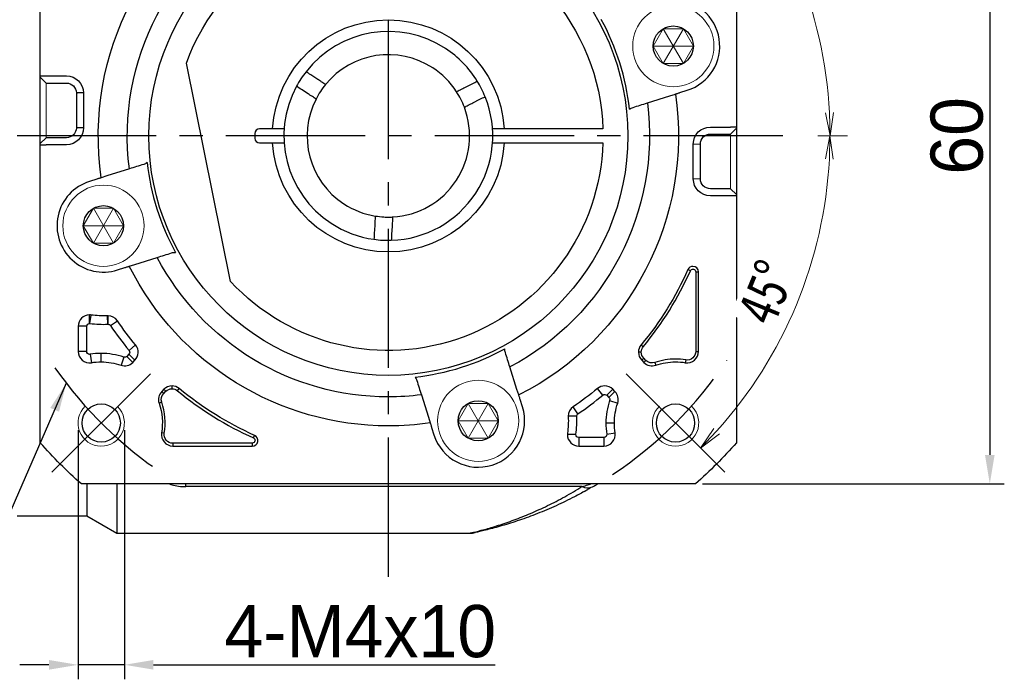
# Model space of a CAD drawing. Header units: millimetres. Extents: x 2421 to 2904, y 79 to 421.
# Tile 3 of 8: x 2470 to 2555, y 238 to 295. Entities that reach past the tile are written whole.
import ezdxf

# ---------------------------------------------------------------- set-up
doc = ezdxf.new("R2010")
doc.units = ezdxf.units.MM
doc.linetypes.add('点画线', pattern=[18, 12, -2, 2, -2])
doc.layers.add('6文字层', color=3, linetype='Continuous')
doc.layers.add('7中心线层', color=7, linetype='点画线')
for name, color, linetype, lineweight in [('尺寸线', 7, 'Continuous', 18), ('粗实线', 7, 'Continuous', 40), ('细实线', 211, 'Continuous', 18)]:
    doc.layers.add(name, color=color, linetype=linetype, lineweight=lineweight)
doc.styles.add('宋体', font='txt', dxfattribs={"width": 0.8})
doc.styles.add('工程字', font='txt')
doc.dimstyles.new('A水平标注', dxfattribs={"dimtxt": 3.5, "dimasz": 2, "dimexe": 1.5, "dimexo": 3, "dimgap": 1.1, "dimtad": 1, "dimtoh": 1, "dimdec": 1, "dimdsep": 46, "dimtxsty": '宋体', "dimblk": 'OPEN', "dimcen": 3, "dimclrd": 3, "dimclre": 3, "dimclrt": 6, "dimadec": 0, "dimazin": 0, "dimtm": 1e-09, "dimtfac": 1, "dimtdec": 1, "dimtix": 1, "dimtmove": 0, "dimatfit": 3, "dimldrblk": 'OPEN', "dimfxl": 1, "dimtfill": 1, "dimtfillclr": 256, "dimlwd": 13, "dimlwe": 13, "dimarcsym": 0})
doc.dimstyles.new('副本 ISO-25', dxfattribs={"dimtxt": 4.5, "dimasz": 2.5, "dimexe": 1.25, "dimexo": 0.625, "dimtad": 1, "dimtxsty": '工程字', "dimcen": 2.5, "dimdle": 5, "dimadec": 0, "dimazin": 0, "dimtfac": 1, "dimtmove": 0, "dimatfit": 3, "dimfxl": 1, "dimtolj": 1, "dimarcsym": 0})

# ---------------------------------------------------------------- blocks, each defined once
blk = doc.blocks.new('*D45')
at = {"layer": '6文字层', "color": 0, "lineweight": -2}
for p, q in [((2474.911, 259.932), (2474.911, 238.464)), ((2478.911, 259.932), (2478.911, 238.464)), ((2472.411, 239.714), (2469.911, 239.714)), ((2478.911, 239.714), (2474.911, 239.714)), ((2481.411, 239.714), (2510.851, 239.714))]:
    blk.add_line(p, q, dxfattribs=at)
at = {"layer": '6文字层', "color": 0}
for points in [[(2472.411, 239.297), (2472.411, 240.131), (2474.911, 239.714)], [(2481.411, 240.131), (2481.411, 239.297), (2478.911, 239.714)]]:
    blk.add_solid(points, dxfattribs=at)
at = {"layer": 'Defpoints', "color": 0}
for p in [(2474.911, 260.557), (2478.911, 260.557), (2474.911, 239.714)]:
    blk.add_point(p, dxfattribs=at)
at = {"layer": '6文字层', "color": 0, "insert": (2499.24, 242.589), "char_height": 4.5, "attachment_point": 5, "style": '工程字'}
blk.add_mtext('\\A1;4-M4x10', dxfattribs=at)
blk = doc.blocks.new('*D46')
at = {"layer": 'Defpoints', "color": 0}
for p in [(2528.117, 315.306), (2528.117, 255.306), (2553.496, 255.306)]:
    blk.add_point(p, dxfattribs=at)
at = {"layer": '尺寸线', "color": 0, "lineweight": -2}
for p, q in [((2528.742, 315.306), (2554.746, 315.306)), ((2553.496, 312.806), (2553.496, 257.806)), ((2528.742, 255.306), (2554.746, 255.306))]:
    blk.add_line(p, q, dxfattribs=at)
at = {"layer": '尺寸线', "color": 0}
for points in [[(2553.912, 312.806), (2553.079, 312.806), (2553.496, 315.306)], [(2553.079, 257.806), (2553.912, 257.806), (2553.496, 255.306)]]:
    blk.add_solid(points, dxfattribs=at)
at = {"layer": '尺寸线', "color": 0, "insert": (2550.671, 285.306), "char_height": 4.5, "attachment_point": 5, "rotation": 90, "style": '工程字'}
blk.add_mtext('\\A1;60', dxfattribs=at)
blk = doc.blocks.new('_Open')
at = {"color": 0, "linetype": 'ByBlock', "lineweight": -2}
for p, q in [((-1, 0.167), (0, 0)), ((-1, -0.167), (0, 0)), ((0, 0), (-1, 0))]:
    blk.add_line(p, q, dxfattribs=at)
blk = doc.blocks.new('*D47')
at = {"color": 3, "lineweight": 13}
blk.add_line((2538.66, 285.306), (2541.23, 285.306), dxfattribs=at)
blk.add_arc((2501.66, 285.306), 38.07, 3.01036, 41.98964, dxfattribs=at)
at = {"layer": 'Defpoints', "color": 0}
for p in [(2530.651, 314.297), (2522.166, 305.812), (2454.873, 285.306), (2535.66, 285.306)]:
    blk.add_point(p, dxfattribs=at)
at = {"color": 3, "lineweight": 13, "xscale": 2, "yscale": 2, "zscale": 2}
for p, rotation in [((2528.58, 312.225), 133.4948193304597), ((2539.73, 285.306), 271.5051806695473)]:
    blk.add_blockref('_Open', p, dxfattribs=dict(at, rotation=rotation))
at = {"color": 6, "insert": (2539.411, 300.943), "char_height": 3.5, "attachment_point": 5, "rotation": 292.5, "style": '宋体', "bg_fill": 3, "box_fill_scale": 1.1, "bg_fill_color": 257, "bg_fill_transparency": 0}
blk.add_mtext('45%%d', dxfattribs=at)
at = {"layer": 'Defpoints', "color": 0}
blk.add_point((2537.345, 298.568), dxfattribs=at)
blk = doc.blocks.new('*D48')
at = {"color": 3, "lineweight": 13}
blk.add_line((2538.66, 285.306), (2541.219, 285.306), dxfattribs=at)
blk.add_arc((2501.66, 285.306), 38.06, 318.0112, 356.9888, dxfattribs=at)
at = {"layer": 'Defpoints', "color": 0}
for p in [(2454.873, 285.306), (2535.66, 285.306), (2539.044, 278.168), (2522.166, 264.8), (2530.651, 256.314)]:
    blk.add_point(p, dxfattribs=at)
at = {"color": 3, "lineweight": 13, "xscale": 2, "yscale": 2, "zscale": 2}
for p, rotation in [((2539.719, 285.306), 88.49440062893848), ((2528.572, 258.394), 226.5055993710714)]:
    blk.add_blockref('_Open', p, dxfattribs=dict(at, rotation=rotation))
at = {"color": 6, "insert": (2534.243, 271.809), "char_height": 3.5, "attachment_point": 5, "rotation": 67.5, "style": '宋体', "bg_fill": 3, "box_fill_scale": 1.1, "bg_fill_color": 257, "bg_fill_transparency": 0}
blk.add_mtext('45%%d', dxfattribs=at)

msp = doc.modelspace()

# ---------------------------------------------------------------- linework, layer by layer
for p, q in [((2471.66, 290.3614), (2471.66, 290.4712)), ((2471.66, 290.4712), (2472.16, 290.4712)), ((2471.66, 290.3614), (2472.16, 289.8626)), ((2471.66, 289.3638), (2471.66, 290.3614)), ((2472.16, 290.4712), (2473.91, 290.4712)), ((2472.16, 289.8626), (2473.91, 289.8626)), ((2471.66, 285.646), (2471.66, 289.3638)), ((2474.7677, 289.0049), (2474.8774, 289.0049)), ((2474.7677, 289.0049), (2474.7677, 286.0049)), ((2475.3762, 289.0049), (2474.8774, 289.0049)), ((2475.3762, 289.0049), (2475.3762, 286.0049)), ((2474.7677, 286.0049), (2474.8774, 286.0049)), ((2475.3762, 286.0049), (2474.8774, 286.0049)), ((2529.41, 286.0727), (2531.16, 286.0727)), ((2531.66, 286.0727), (2531.16, 286.0727)), ((2531.66, 286.0727), (2531.66, 285.963)), ((2471.66, 284.6484), (2471.66, 285.646)), ((2471.66, 284.6484), (2472.16, 285.1472)), ((2473.91, 285.1472), (2472.16, 285.1472)), ((2529.41, 285.4642), (2531.16, 285.4642)), ((2531.66, 285.963), (2531.16, 285.4642)), ((2531.66, 285.963), (2531.66, 284.9654)), ((2471.66, 284.5387), (2471.66, 284.6484)), ((2471.66, 284.5387), (2472.16, 284.5387)), ((2473.91, 284.5387), (2472.16, 284.5387)), ((2527.9437, 281.6065), (2527.9437, 284.6065)), ((2528.5523, 281.6065), (2528.5523, 284.6065)), ((2531.66, 284.9654), (2531.66, 281.2476)), ((2531.66, 281.2476), (2531.66, 280.25)), ((2531.16, 280.7488), (2529.41, 280.7488)), ((2531.16, 280.1402), (2529.41, 280.1402)), ((2531.66, 280.25), (2531.16, 280.7488)), ((2531.66, 280.1402), (2531.16, 280.1402)), ((2531.66, 280.25), (2531.66, 280.1402)), ((2527.691, 273.6775), (2527.4713, 273.7756)), ((2528.1498, 273.5797), (2528.3904, 273.5797)), ((2528.1498, 273.5797), (2528.1498, 266.7262)), ((2528.3904, 266.7262), (2528.3904, 273.5797)), ((2475.91, 269.1442), (2475.91, 269.8746)), ((2475.9441, 269.1421), (2476.0435, 269.8654)), ((2477.486, 269.0715), (2477.453, 269.801)), ((2477.4973, 269.0718), (2477.4973, 269.802)), ((2477.7041, 268.9625), (2478.3073, 269.374)), ((2474.9295, 268.8941), (2474.9295, 266.7262)), ((2475.6596, 268.8941), (2474.9295, 268.8941)), ((2475.6596, 266.7262), (2475.6596, 268.8941)), ((2475.6596, 266.7262), (2474.9295, 266.7262)), ((2475.9501, 266.4792), (2476.067, 265.7584)), ((2476.9112, 265.8265), (2476.9112, 266.5566)), ((2479.3012, 266.482), (2479.1123, 266.2931)), ((2479.3012, 266.482), (2479.8175, 265.9657)), ((2479.317, 266.8186), (2479.8796, 267.284)), ((2523.456, 266.659), (2523.2153, 266.659)), ((2523.6258, 267.1306), (2523.4403, 267.284)), ((2528.1498, 266.7262), (2528.3904, 266.7262)), ((2478.8542, 266.2333), (2478.6178, 265.5425)), ((2479.1123, 266.2931), (2479.6286, 265.7768)), ((2479.6286, 265.7768), (2479.8175, 265.9657)), ((2523.6726, 266.1359), (2523.5025, 265.9657)), ((2523.5025, 265.9657), (2523.6913, 265.7768)), ((2523.8615, 265.947), (2523.6726, 266.1359)), ((2523.8615, 265.947), (2523.6913, 265.7768)), ((2524.6242, 265.7702), (2524.7021, 265.5425)), ((2527.2914, 265.996), (2527.2529, 265.7584)), ((2482.3199, 263.4632), (2482.1311, 263.2744)), ((2482.3013, 263.1042), (2482.1311, 263.2744)), ((2482.3013, 263.1042), (2482.4901, 263.293)), ((2482.4901, 263.293), (2482.3199, 263.4632)), ((2483.0132, 263.5097), (2483.0132, 263.7504)), ((2483.4849, 263.3399), (2483.6383, 263.5253)), ((2520.1471, 262.9628), (2519.6816, 263.5253)), ((2520.4837, 262.9469), (2521, 263.4632)), ((2520.6725, 262.7581), (2521.1888, 263.2744)), ((2521.1888, 263.2744), (2521, 263.4632)), ((2482.1245, 262.3415), (2481.8967, 262.2635)), ((2520.4837, 262.9469), (2520.6725, 262.7581)), ((2520.7324, 262.5), (2521.4232, 262.2635)), ((2518.0031, 261.3499), (2517.5916, 261.953)), ((2517.8939, 261.1431), (2517.1637, 261.1431)), ((2521.1392, 260.557), (2520.409, 260.557)), ((2482.3502, 259.6742), (2482.1127, 259.7128)), ((2520.4865, 259.5958), (2521.2072, 259.7128)), ((2490.0317, 259.2747), (2490.1299, 259.4944)), ((2517.8214, 259.5557), (2517.0911, 259.5557)), ((2520.2394, 259.3054), (2518.0716, 259.3054)), ((2518.0716, 259.3054), (2518.0716, 258.5752)), ((2520.2394, 259.3054), (2520.2394, 258.5752)), ((2489.9339, 258.8159), (2483.0805, 258.8159)), ((2483.0805, 258.8159), (2483.0805, 258.5752)), ((2483.0805, 258.5752), (2489.9339, 258.5752)), ((2489.9339, 258.8159), (2489.9339, 258.5752)), ((2518.0716, 258.5752), (2520.2394, 258.5752)), ((2484.1957, 255.0712), (2484.1957, 255.3057)), ((2518.3488, 255.0712), (2484.1957, 255.0712))]:
    msp.add_line(p, q)
for centre in [(2526.2182, 293.0489), (2477.1017, 277.5625), (2509.4031, 260.7475)]:
    msp.add_circle(centre, 1.7321)
at = {"extrusion": (0, 0, -1)}
for centre, radius, start, end in [((-2473.91, 289.0049), 1.4663, 90, 180), ((-2473.91, 289.0049), 0.8577, 90, 180), ((-2473.91, 286.0049), 1.4663, 180, 270), ((-2473.91, 286.0049), 0.8577, 180, 270), ((-2529.41, 284.6065), 1.4663, 0, 90), ((-2529.41, 284.6065), 0.8577, 0, 90), ((-2529.41, 281.6065), 1.4663, 270, 0), ((-2529.41, 281.6065), 0.8577, 270, 0), ((-2501.66, 285.3057), 28.2695, 204.070615, 219.60525), ((-2477.1017, 277.5625), 7.7695, 267.40882, 277.82827), ((-2501.66, 285.3057), 28.2695, 320.39475, 325.697413), ((-2524.1958, 266.659), 0.7398, 0, 39.60525), ((-2524.1958, 266.659), 0.7398, 315, 0), ((-2527.41, 266.7262), 0.7398, 180, 279.218623), ((-2476.9112, 260.557), 5.2695, 80.781377, 90), ((-2476.9112, 260.557), 5.2695, 90, 108.896119), ((-2524.3846, 266.4701), 0.7398, 251.103881, 315), ((-2526.4087, 260.557), 5.2695, 71.103881, 90), ((-2526.4087, 260.557), 5.2695, 90, 99.218623), ((-2482.8244, 262.5811), 0.7398, 341.103881, 45), ((-2483.0132, 262.7699), 0.7398, 45, 90), ((-2483.0132, 262.7699), 0.7398, 90, 129.60525), ((-2501.66, 285.3057), 28.2695, 294.070615, 309.60525), ((-2501.66, 285.3057), 28.2695, 230.39475, 235.697413), ((-2476.9112, 260.557), 5.2695, 161.103881, 189.218623), ((-2526.4087, 260.557), 5.2695, 0, 18.896119), ((-2509.4031, 260.7475), 7.7695, 177.40882, 187.82827), ((-2526.4087, 260.557), 5.2695, 350.781377, 0), ((-2483.0805, 259.5557), 0.7398, 270, 9.218623)]:
    msp.add_arc(centre, radius, start, end, dxfattribs=at)
for centre, radius, start, end in [((2501.66, 285.3057), 28.5102, 320.39475, 335.929385), ((2527.91, 273.5797), 0.4805, 90, 155.929385), ((2527.91, 273.5797), 0.4805, 0, 90), ((2475.91, 268.8941), 0.9805, 90, 180), ((2475.91, 268.8941), 0.9805, 82.17173, 90), ((2477.1017, 277.5625), 8.4997, 262.17173, 272.59118), ((2477.4973, 268.8215), 0.9805, 90, 92.59118), ((2477.4973, 268.8215), 0.9805, 34.302587, 90), ((2501.66, 285.3057), 28.9997, 214.302587, 219.60525), ((2475.91, 266.7262), 0.9805, 180, 279.218623), ((2476.9112, 260.557), 5.9997, 90, 99.218623), ((2476.9112, 260.557), 5.9997, 71.103881, 90), ((2479.1242, 266.659), 0.9805, 315, 39.60525), ((2524.1958, 266.659), 0.9805, 140.39475, 180), ((2524.1958, 266.659), 0.9805, 180, 225), ((2527.41, 266.7262), 0.9805, 260.781377, 0), ((2478.9353, 266.4701), 0.9805, 251.103881, 315), ((2524.3846, 266.4701), 0.9805, 225, 288.896119), ((2526.4087, 260.557), 5.5102, 90, 108.896119), ((2526.4087, 260.557), 5.5102, 80.781377, 90), ((2482.8244, 262.5811), 0.9805, 135, 198.896119), ((2483.0132, 262.7699), 0.9805, 90, 135), ((2483.0132, 262.7699), 0.9805, 50.39475, 90), ((2501.66, 285.3057), 28.5102, 230.39475, 245.929385), ((2520.3067, 262.7699), 0.9805, 90, 129.60525), ((2520.3067, 262.7699), 0.9805, 45, 90), ((2520.4955, 262.5811), 0.9805, 341.103881, 45), ((2476.9112, 260.557), 5.5102, 350.781377, 18.896119), ((2501.66, 285.3057), 28.9997, 304.302587, 309.60525), ((2526.4087, 260.557), 5.9997, 161.103881, 180), ((2518.1442, 261.1431), 0.9805, 124.302587, 180), ((2518.1442, 261.1431), 0.9805, 180, 182.59118), ((2509.4031, 260.7475), 8.4997, 352.17173, 2.59118), ((2526.4087, 260.557), 5.9997, 180, 189.218623), ((2483.0805, 259.5557), 0.9805, 170.781377, 270), ((2518.0716, 259.5557), 0.9805, 172.17173, 180), ((2520.2394, 259.5557), 0.9805, 270, 9.218623), ((2489.9339, 259.0557), 0.4805, 270, 65.929385), ((2518.0716, 259.5557), 0.9805, 180, 270)]:
    msp.add_arc(centre, radius, start, end)
msp.add_ellipse((2518.3488, 256.8367), major_axis=(-1.0114, 1.7254), ratio=0.6888272, start_param=2.4365012, end_param=2.9666747)
for points, knots in [([(2527.691, 273.6775), (2527.7227, 273.7207), (2527.7859, 273.807), (2527.9631, 273.829), (2528.1159, 273.7367), (2528.1385, 273.6321), (2528.1498, 273.5797)], [0, 0, 0, 0, 0.2504474, 0.5, 0.7495526, 1, 1, 1, 1]), ([(2475.6596, 268.8941), (2475.6758, 268.9618), (2475.708, 269.0967), (2475.8429, 269.1284), (2475.91, 269.1442)], [0, 0, 0, 0, 0.5025738, 1, 1, 1, 1]), ([(2477.4973, 269.0718), (2477.5385, 269.0663), (2477.6208, 269.0554), (2477.6763, 268.9935), (2477.7041, 268.9625)], [0, 0, 0, 0, 0.499116, 1, 1, 1, 1]), ([(2475.9501, 266.4792), (2475.9368, 266.4777), (2475.8605, 266.4695), (2475.7063, 266.5311), (2475.6752, 266.6611), (2475.6596, 266.7262)], [0, 0, 0, 0, 0.0952819, 0.5467814, 1, 1, 1, 1]), ([(2479.317, 266.8186), (2479.3467, 266.7609), (2479.4061, 266.6457), (2479.3362, 266.5366), (2479.3012, 266.482)], [0, 0, 0, 0, 0.5, 1, 1, 1, 1]), ([(2479.1123, 266.2931), (2479.0741, 266.2657), (2479.0202, 266.2269), (2478.9264, 266.2164), (2478.8811, 266.227), (2478.8542, 266.2333)], [0, 0, 0, 0, 0.4976567, 0.7030632, 1, 1, 1, 1]), ([(2520.1471, 262.9628), (2520.2047, 262.9925), (2520.32, 263.0519), (2520.4291, 262.9819), (2520.4837, 262.9469)], [0, 0, 0, 0, 0.5, 1, 1, 1, 1]), ([(2517.8939, 261.1431), (2517.8993, 261.1842), (2517.9102, 261.2666), (2517.9721, 261.3221), (2518.0031, 261.3499)], [0, 0, 0, 0, 0.499116, 1, 1, 1, 1]), ([(2490.0317, 259.2747), (2490.075, 259.243), (2490.1613, 259.1797), (2490.1832, 259.0026), (2490.0909, 258.8497), (2489.9863, 258.8272), (2489.9339, 258.8159)], [0, 0, 0, 0, 0.2504474, 0.5, 0.7495526, 1, 1, 1, 1]), ([(2518.0716, 259.3054), (2518.0038, 259.3216), (2517.869, 259.3537), (2517.8372, 259.4886), (2517.8214, 259.5557)], [0, 0, 0, 0, 0.5025738, 1, 1, 1, 1]), ([(2520.4865, 259.5958), (2520.4786, 259.5191), (2520.4629, 259.3656), (2520.3139, 259.3254), (2520.2394, 259.3054)], [0, 0, 0, 0, 0.500011, 1, 1, 1, 1]), ([(2482.8357, 255.2964), (2482.8938, 255.2766), (2482.953, 255.2577), (2483.1907, 255.1882), (2483.38, 255.1457), (2483.78, 255.0868), (2483.985, 255.0712), (2484.1957, 255.0712)], [0, 0, 0, 0, 0.1454819, 0.1454819, 0.572741, 0.572741, 1, 1, 1, 1]), ([(2508.8906, 251.1109), (2508.9296, 251.1202), (2509.1825, 251.181), (2509.8936, 251.36), (2511.1241, 251.721), (2512.4876, 252.1869), (2513.9155, 252.752), (2515.3828, 253.4186), (2516.8657, 254.1799), (2517.8541, 254.774), (2518.3488, 255.0712)], [0, 0, 0, 0, 0.0287584, 0.1679333, 0.3071957, 0.4454802, 0.5836293, 0.7220356, 0.8609002, 1, 1, 1, 1]), ([(2518.3488, 255.0712), (2518.5269, 255.1241), (2518.8014, 255.2056), (2519.0199, 255.2733), (2519.0639, 255.2869), (2519.0683, 255.2883)], [0, 0, 0, 0, 0.6302264, 0.9714081, 1, 1, 1, 1]), ([(2508.6586, 251.0563), (2508.6541, 251.0552), (2508.6475, 251.0537), (2508.7081, 251.0677), (2508.8347, 251.0975), (2508.8906, 251.1109)], [0, 0, 0, 0, 0.0002341, 0.6278325, 1, 1, 1, 1])]:
    msp.add_open_spline(points, degree=3, knots=knots)
for points, degree in [([(2475.91, 269.1442), (2475.9214, 269.1443), (2475.9328, 269.1436), (2475.9441, 269.1421)], 3), ([(2477.486, 269.0715), (2477.4973, 269.0718)], 1), ([(2520.6725, 262.7581), (2520.7009, 262.7193), (2520.7575, 262.6418), (2520.7407, 262.5473), (2520.7324, 262.5)], 3), ([(2517.8941, 261.1318), (2517.8939, 261.1431)], 1), ([(2517.8214, 259.5557), (2517.8214, 259.5671), (2517.8221, 259.5785), (2517.8236, 259.5898)], 3)]:
    msp.add_open_spline(points, degree=degree)
at = {"layer": '7中心线层'}
for p, q in [((2501.66, 247.3057), (2501.66, 323.3057)), ((2535.66, 285.3057), (2454.8726, 285.3057)), ((2481.1539, 264.7996), (2471.9615, 255.6072)), ((2522.1661, 264.7996), (2530.6513, 256.3143))]:
    msp.add_line(p, q, dxfattribs=at)
for start, end in [(303.521659, 326.478341), (214.822638, 236.478341)]:
    msp.add_arc((2501.66, 285.3057), 35, start, end, dxfattribs=at)
at = {"layer": '尺寸线'}
for p, q in [((2472.16, 289.8626), (2472.16, 285.1472)), ((2531.16, 285.4642), (2531.16, 280.7488)), ((2528.5523, 284.6065), (2527.9437, 284.6065)), ((2528.5523, 281.6065), (2527.9437, 281.6065))]:
    msp.add_line(p, q, dxfattribs=at)
at = {"layer": '尺寸线', "color": 7}
for centre in [(2476.9112, 260.557), (2526.4087, 260.557)]:
    msp.add_arc(centre, 2, 133.387088, 45.024333, dxfattribs=at)
at = {"layer": '粗实线', "linetype": 'Continuous', "lineweight": 30}
for p, q in [((2471.66, 284.6484), (2471.66, 311.7632)), ((2471.66, 284.6484), (2471.66, 311.7632)), ((2531.66, 311.7632), (2531.66, 280.1402)), ((2531.66, 311.7632), (2531.66, 280.1402)), ((2488.0672, 272.7563), (2484.2527, 291.5698)), ((2495.5705, 290.18), (2494.982, 290.5645)), ((2508.2486, 289.4806), (2508.8759, 289.798)), ((2494.7501, 288.9242), (2494.1616, 289.3087)), ((2523.9796, 288.1489), (2525.9153, 288.7593)), ((2525.9153, 288.7593), (2526.3985, 288.9116)), ((2526.7849, 289.0335), (2527.421, 289.234)), ((2508.9259, 288.1422), (2509.5532, 288.4596)), ((2490.16, 285.5057), (2490.16, 285.1057)), ((2491.678, 285.9057), (2490.56, 285.9057)), ((2520.1502, 285.9057), (2511.6419, 285.9057)), ((2471.66, 258.8482), (2471.66, 284.5387)), ((2471.66, 258.8482), (2471.66, 284.5387)), ((2490.56, 284.7057), (2491.678, 284.7057)), ((2511.6419, 284.7057), (2520.1502, 284.7057)), ((2477.4046, 281.8521), (2476.9214, 281.6998)), ((2479.3403, 282.4625), (2477.4046, 281.8521)), ((2476.535, 281.578), (2475.8989, 281.3774)), ((2531.66, 280.1402), (2531.66, 258.8482)), ((2531.66, 280.1402), (2531.66, 258.8482)), ((2500.4834, 277.5949), (2500.4447, 276.893)), ((2501.9812, 277.5123), (2501.9424, 276.8104)), ((2479.327, 274.07), (2479.8102, 274.2224)), ((2479.8102, 274.2224), (2481.746, 274.8327)), ((2478.3046, 273.7477), (2478.9406, 273.9482)), ((2512.7433, 263.456), (2512.1329, 265.3917)), ((2512.8956, 262.9728), (2512.7433, 263.456)), ((2504.5032, 262.9861), (2505.1135, 261.0503)), ((2513.218, 261.9503), (2513.0174, 262.5864)), ((2505.1135, 261.0503), (2505.2659, 260.5671)), ((2505.3877, 260.1807), (2505.5883, 259.5447)), ((2528.1175, 255.3057), (2475.2024, 255.3057)), ((2528.1175, 255.3057), (2475.2024, 255.3057)), ((2475.6599, 255.3057), (2475.6599, 252.5557)), ((2478.258, 255.3053), (2478.258, 251.0557)), ((2469.6599, 252.5557), (2475.6599, 252.5557)), ((2475.6599, 252.5557), (2478.258, 251.0557)), ((2478.258, 251.0557), (2508.6751, 251.0557))]:
    msp.add_line(p, q, dxfattribs=at)
at = {"layer": '粗实线', "color": 0, "lineweight": 30}
for centre in [(2476.9112, 260.557), (2526.4087, 260.557)]:
    msp.add_circle(centre, 1.65, dxfattribs=at)
at = {"layer": '粗实线', "linetype": 'Continuous', "lineweight": 30, "extrusion": (0, 0, -1)}
for radius, start, end in [(25, 351.706896, 63.293104), (20.6414, 270, 90), (20.6414, 90, 270), (22.5, 352.740348, 62.259652), (18.5, 19.791512, 178.141433), (10, 3.439813, 176.560187), (25, 171.706896, 243.293104), (22.5, 172.740348, 242.259652), (18.5, 181.858567, 317.285651), (10, 183.439813, 356.560187), (22.5, 270, 332.259652), (25, 270, 333.293104), (22.5, 262.740348, 270), (25, 261.706896, 270), (40, 311.409622, 318.590378), (40, 311.409622, 318.590378), (40, 221.409622, 228.590378), (40, 221.409622, 228.590378)]:
    msp.add_arc((-2501.66, 285.3057), radius, start, end, dxfattribs=at)
at = {"layer": '粗实线', "linetype": 'Continuous', "lineweight": 30}
for centre, radius, start, end in [((2526.2182, 293.0489), 4, 287.500017, 90), ((2501.66, 285.3057), 20.9162, 6.317702, 28.682298), ((2501.66, 285.3057), 9, 56.84238, 142.062189), ((2501.66, 285.3057), 9, 31.622572, 56.84238), ((2501.66, 285.3057), 7, 56.84238, 140.691741), ((2501.66, 285.3057), 7, 56.84238, 140.691741), ((2501.66, 285.3057), 7, 32.99302, 56.84238), ((2501.66, 285.3057), 7, 32.99302, 56.84238), ((2501.66, 285.3057), 9, 142.061948, 151.622258), ((2501.66, 285.3057), 9, 151.622572, 236.84238), ((2501.66, 285.3057), 9, 22.062552, 31.622862), ((2501.66, 285.3057), 9, 271.622572, 22.062189), ((2501.66, 285.3057), 7, 152.99302, 236.84238), ((2501.66, 285.3057), 7, 272.99302, 20.691741), ((2490.56, 285.5057), 0.4, 90, 180), ((2490.56, 285.1057), 0.4, 180, 270), ((2501.66, 285.3057), 20.9162, 186.317702, 208.682298), ((2477.1017, 277.5625), 4, 107.5, 287.5), ((2501.66, 285.3057), 7, 236.84238, 260.691741), ((2501.66, 285.3057), 9, 236.84238, 262.062189), ((2501.66, 285.3057), 9, 262.063596, 271.621213), ((2501.66, 285.3057), 20.9162, 276.317702, 298.682298), ((2509.4031, 260.7475), 4, 197.500017, 17.5)]:
    msp.add_arc(centre, radius, start, end, dxfattribs=at)
for centre, major_axis, ratio, start_param, end_param in [((2518.3488, 256.8367), (-1.0114, 1.7254), 0.6888272, 2.966675, 3.1415927), ((2508.7169, 253.0691), (0.4277, -1.9537), 0.9910457, 6.0657882, 6.2831853)]:
    msp.add_ellipse(centre, major_axis=major_axis, ratio=ratio, start_param=start_param, end_param=end_param, dxfattribs=at)
for points, degree in [([(2494.982, 290.5645), (2494.8419, 290.656), (2494.7019, 290.7475), (2494.5619, 290.839)], 3), ([(2494.1616, 289.3087), (2494.0215, 289.4002), (2493.8815, 289.4917), (2493.7414, 289.5832)], 3), ([(2496.2437, 289.7402), (2495.9277, 289.3541), (2495.6498, 288.9289), (2495.4233, 288.4844)], 3), ([(2508.8759, 289.798), (2509.0251, 289.8735), (2509.1744, 289.9491), (2509.3236, 290.0246)], 3), ([(2508.2084, 287.7791), (2508.0321, 288.2458), (2507.8028, 288.699), (2507.5311, 289.1175)], 3), ([(2509.5532, 288.4596), (2509.7024, 288.5352), (2509.8517, 288.6107), (2510.0009, 288.6862)], 3), ([(2522.4491, 287.6073), (2522.5461, 287.6799), (2522.6459, 287.7284), (2522.7476, 287.7605)], 3), ([(2522.7476, 287.7605), (2523.1587, 287.8901), (2523.5693, 288.0196), (2523.9796, 288.1489)], 3), ([(2480.5723, 282.8509), (2480.1612, 282.7213), (2479.7506, 282.5918), (2479.3403, 282.4625)], 3), ([(2480.8708, 283.0041), (2480.7738, 282.9315), (2480.674, 282.883), (2480.5723, 282.8509)], 3), ([(2500.4447, 276.893), (2500.4355, 276.726), (2500.4263, 276.559), (2500.4171, 276.3919)], 3), ([(2501.9424, 276.8104), (2501.9332, 276.6434), (2501.924, 276.4763), (2501.9148, 276.3093)], 3), ([(2481.746, 274.8327), (2482.1562, 274.9621), (2482.5669, 275.0916), (2482.9779, 275.2212)], 3), ([(2482.9779, 275.2212), (2483.0707, 275.2504), (2483.1701, 275.2674), (2483.2786, 275.2674)], 3), ([(2483.2786, 275.2674), (2483.2891, 275.2674), (2483.2997, 275.2673), (2483.3103, 275.2669)], 3), ([(2511.7445, 266.6237), (2511.7124, 266.7254), (2511.6949, 266.835), (2511.6987, 266.9561)], 3), ([(2512.1329, 265.3917), (2512.0036, 265.802), (2511.8741, 266.2126), (2511.7445, 266.6237)], 3), ([(2503.9616, 264.5166), (2504.0342, 264.4196), (2504.0827, 264.3198), (2504.1148, 264.218)], 3), ([(2504.1148, 264.218), (2504.2444, 263.807), (2504.3738, 263.3963), (2504.5032, 262.9861)], 3), ([(2518.5449, 254.6481), (2519.138, 255.0164)], 1), ([(2519.3603, 255.1113), (2519.4772, 255.1799), (2519.5878, 255.2457), (2519.6876, 255.3057)], 3), ([(2508.8104, 251.0668), (2508.8159, 251.0544), (2508.9974, 251.089)], 2)]:
    msp.add_open_spline(points, degree=degree, dxfattribs=at)
for points, knots in [([(2496.2456, 289.7389), (2496.2418, 289.7414), (2496.2308, 289.7486), (2496.1813, 289.7809), (2496.1441, 289.8052), (2496.0508, 289.8662), (2495.9934, 289.9037), (2495.8663, 289.9867), (2495.7949, 290.0334), (2495.6721, 290.1136), (2495.6212, 290.1469), (2495.5705, 290.18)], [0, 0, 0, 0, 0.2135041, 0.2135041, 0.4269713, 0.4269713, 0.6410212, 0.6410212, 0.8562277, 0.8562277, 1, 1, 1, 1]), ([(2507.5291, 289.1164), (2507.5332, 289.1185), (2507.5449, 289.1244), (2507.5976, 289.1511), (2507.6373, 289.1712), (2507.7367, 289.2215), (2507.7979, 289.2525), (2507.9333, 289.321), (2508.0095, 289.3596), (2508.1403, 289.4257), (2508.1946, 289.4532), (2508.2486, 289.4806)], [0, 0, 0, 0, 0.2135041, 0.2135041, 0.4269713, 0.4269713, 0.6410212, 0.6410212, 0.8562277, 0.8562277, 1, 1, 1, 1]), ([(2495.4252, 288.4831), (2495.4214, 288.4857), (2495.4104, 288.4928), (2495.3609, 288.5251), (2495.3237, 288.5495), (2495.2304, 288.6104), (2495.173, 288.6479), (2495.0459, 288.7309), (2494.9745, 288.7776), (2494.8517, 288.8578), (2494.8007, 288.8911), (2494.7501, 288.9242)], [0, 0, 0, 0, 0.2135041, 0.2135041, 0.4269713, 0.4269713, 0.6410212, 0.6410212, 0.8562277, 0.8562277, 1, 1, 1, 1]), ([(2526.3978, 288.9114), (2526.4022, 288.9128), (2526.4066, 288.9142), (2526.4339, 288.9228), (2526.455, 288.9294), (2526.5079, 288.9461), (2526.5405, 288.9564), (2526.6128, 288.9792), (2526.6536, 288.992), (2526.7247, 289.0145), (2526.7549, 289.024), (2526.7849, 289.0335)], [0, 0, 0, 0, 0.2115356, 0.2115356, 0.4229944, 0.4229944, 0.6356664, 0.6356664, 0.8509644, 0.8509644, 1, 1, 1, 1]), ([(2508.2064, 287.778), (2508.2105, 287.7801), (2508.2222, 287.7861), (2508.2749, 287.8127), (2508.3146, 287.8328), (2508.414, 287.8831), (2508.4752, 287.9141), (2508.6106, 287.9826), (2508.6868, 288.0212), (2508.8176, 288.0874), (2508.8719, 288.1149), (2508.9259, 288.1422)], [0, 0, 0, 0, 0.2135041, 0.2135041, 0.4269713, 0.4269713, 0.6410212, 0.6410212, 0.8562277, 0.8562277, 1, 1, 1, 1]), ([(2492.6823, 285.9057), (2492.6777, 285.9057), (2492.6607, 285.9057), (2492.5867, 285.9057), (2492.531, 285.9057), (2492.3913, 285.9057), (2492.3055, 285.9057), (2492.1157, 285.9057), (2492.0091, 285.9057), (2491.8272, 285.9057), (2491.7524, 285.9057), (2491.678, 285.9057)], [0, 0, 0, 0, 0.2143841, 0.2143841, 0.4287539, 0.4287539, 0.6433501, 0.6433501, 0.8583945, 0.8583945, 1, 1, 1, 1]), ([(2511.6419, 285.9057), (2511.5296, 285.9057), (2511.4158, 285.9057), (2511.2038, 285.9057), (2511.1028, 285.9057), (2510.9275, 285.9057), (2510.8508, 285.9057), (2510.7321, 285.9057), (2510.6884, 285.9057), (2510.6486, 285.9057), (2510.644, 285.9057), (2510.6394, 285.9057)], [0, 0, 0, 0, 0.2155949, 0.2155949, 0.4311982, 0.4311982, 0.6466607, 0.6466607, 0.8617206, 0.8617206, 1, 1, 1, 1]), ([(2491.678, 284.7057), (2491.7903, 284.7057), (2491.9041, 284.7057), (2492.1161, 284.7057), (2492.2171, 284.7057), (2492.3924, 284.7057), (2492.4691, 284.7057), (2492.5879, 284.7057), (2492.6315, 284.7057), (2492.6713, 284.7057), (2492.6759, 284.7057), (2492.6805, 284.7057)], [0, 0, 0, 0, 0.2155949, 0.2155949, 0.4311982, 0.4311982, 0.6466607, 0.6466607, 0.8617206, 0.8617206, 1, 1, 1, 1]), ([(2510.6376, 284.7057), (2510.6422, 284.7057), (2510.6592, 284.7057), (2510.7332, 284.7057), (2510.7889, 284.7057), (2510.9286, 284.7057), (2511.0145, 284.7057), (2511.2042, 284.7057), (2511.3108, 284.7057), (2511.4927, 284.7057), (2511.5675, 284.7057), (2511.6419, 284.7057)], [0, 0, 0, 0, 0.2143841, 0.2143841, 0.4287539, 0.4287539, 0.6433501, 0.6433501, 0.8583945, 0.8583945, 1, 1, 1, 1]), ([(2476.9221, 281.7), (2476.9177, 281.6986), (2476.9133, 281.6972), (2476.886, 281.6886), (2476.8649, 281.682), (2476.812, 281.6653), (2476.7795, 281.655), (2476.7071, 281.6322), (2476.6663, 281.6194), (2476.5952, 281.5969), (2476.565, 281.5874), (2476.535, 281.578)], [0, 0, 0, 0, 0.2115356, 0.2115356, 0.4229944, 0.4229944, 0.6356664, 0.6356664, 0.8509644, 0.8509644, 1, 1, 1, 1]), ([(2500.5279, 278.4002), (2500.5276, 278.3956), (2500.5269, 278.3825), (2500.5236, 278.3235), (2500.5212, 278.2791), (2500.515, 278.1678), (2500.5113, 278.0993), (2500.5029, 277.9478), (2500.4982, 277.8625), (2500.4901, 277.7162), (2500.4868, 277.6554), (2500.4834, 277.5949)], [0, 0, 0, 0, 0.2135041, 0.2135041, 0.4269713, 0.4269713, 0.6410212, 0.6410212, 0.8562277, 0.8562277, 1, 1, 1, 1]), ([(2500.5277, 278.3979), (2500.7763, 278.3649), (2501.1522, 278.3149), (2501.6538, 278.3018), (2501.9037, 278.3108), (2502.0255, 278.3153)], [0, 0, 0, 0, 0.5003656, 0.7564876, 1, 1, 1, 1]), ([(2502.0256, 278.3176), (2502.0253, 278.313), (2502.0246, 278.2999), (2502.0214, 278.2409), (2502.0189, 278.1965), (2502.0128, 278.0852), (2502.009, 278.0167), (2502.0006, 277.8652), (2501.9959, 277.7799), (2501.9879, 277.6336), (2501.9845, 277.5727), (2501.9812, 277.5123)], [0, 0, 0, 0, 0.2135041, 0.2135041, 0.4269713, 0.4269713, 0.6410212, 0.6410212, 0.8562277, 0.8562277, 1, 1, 1, 1]), ([(2478.9406, 273.9482), (2478.9843, 273.962), (2479.0286, 273.9759), (2479.111, 274.0019), (2479.1503, 274.0143), (2479.2182, 274.0357), (2479.2478, 274.0451), (2479.2931, 274.0594), (2479.3096, 274.0646), (2479.3184, 274.0673), (2479.3228, 274.0687), (2479.3272, 274.0701)], [0, 0, 0, 0, 0.2183987, 0.2183987, 0.4368728, 0.4368728, 0.6541149, 0.6541149, 0.8686839, 0.8686839, 1, 1, 1, 1]), ([(2513.0174, 262.5864), (2513.0037, 262.63), (2512.9897, 262.6743), (2512.9637, 262.7567), (2512.9513, 262.796), (2512.9299, 262.8639), (2512.9206, 262.8936), (2512.9063, 262.9389), (2512.9011, 262.9554), (2512.8983, 262.9642), (2512.8969, 262.9686), (2512.8956, 262.973)], [0, 0, 0, 0, 0.2183987, 0.2183987, 0.4368728, 0.4368728, 0.6541149, 0.6541149, 0.8686839, 0.8686839, 1, 1, 1, 1]), ([(2505.2657, 260.5679), (2505.267, 260.5635), (2505.2684, 260.5591), (2505.277, 260.5317), (2505.2837, 260.5107), (2505.3004, 260.4578), (2505.3106, 260.4252), (2505.3334, 260.3529), (2505.3463, 260.3121), (2505.3687, 260.241), (2505.3782, 260.2108), (2505.3877, 260.1807)], [0, 0, 0, 0, 0.2115356, 0.2115356, 0.4229944, 0.4229944, 0.6356664, 0.6356664, 0.8509644, 0.8509644, 1, 1, 1, 1]), ([(2518.6649, 254.7202), (2518.3462, 254.5425), (2517.4966, 254.078), (2516.1049, 253.4107), (2514.5058, 252.733), (2512.9384, 252.1596), (2511.4437, 251.6898), (2510.3312, 251.3928), (2509.6204, 251.2219), (2509.2366, 251.1352), (2509.0365, 251.0918), (2509.1086, 251.1075), (2509.1446, 251.1153)], [0, 0, 0, 0, 0.0779031, 0.2075966, 0.3391669, 0.4705138, 0.6020797, 0.7347162, 0.8008385, 0.8672588, 0.9336462, 1, 1, 1, 1])]:
    msp.add_open_spline(points, degree=3, knots=knots, dxfattribs=at)
at = {"layer": '细实线', "color": 0}
for p, q in [((2527.0842, 294.5489), (2525.3521, 291.5489)), ((2527.0842, 291.5489), (2525.3521, 294.5489)), ((2527.9502, 293.0489), (2524.4861, 293.0489)), ((2477.9678, 279.0625), (2476.2357, 276.0625)), ((2477.9678, 276.0625), (2476.2357, 279.0625)), ((2478.8338, 277.5625), (2475.3697, 277.5625)), ((2510.2692, 262.2475), (2508.5371, 259.2475)), ((2510.2692, 259.2475), (2508.5371, 262.2475)), ((2511.1352, 260.7475), (2507.6711, 260.7475))]:
    msp.add_line(p, q, dxfattribs=at)
for points in [[(2524.4861, 293.0489), (2525.3521, 291.5489), (2527.0842, 291.5489), (2527.9502, 293.0489), (2527.0842, 294.5489), (2525.3521, 294.5489)], [(2475.3697, 277.5625), (2476.2357, 276.0625), (2477.9678, 276.0625), (2478.8338, 277.5625), (2477.9678, 279.0625), (2476.2357, 279.0625)], [(2507.6711, 260.7475), (2508.5371, 259.2475), (2510.2692, 259.2475), (2511.1352, 260.7475), (2510.2692, 262.2475), (2508.5371, 262.2475)]]:
    msp.add_lwpolyline(points, close=True, dxfattribs=at)
for centre in [(2526.2182, 293.0489), (2477.1017, 277.5625), (2509.4031, 260.7475)]:
    msp.add_circle(centre, 3.5, dxfattribs=at)

# ---------------------------------------------------------------- dimensions: what is measured, and where the dimension line sits
at = {"layer": '6文字层'}
dim = msp.add_linear_dim(base=(2474.9112, 239.7141), p1=(2478.9112, 260.557), p2=(2474.9112, 260.557), text='4-M<>x10', dimstyle='副本 ISO-25', override={"dimtxsty": '工程字'}, dxfattribs=at)
dim.commit()
dim.dimension.update_dxf_attribs({"geometry": '*D45', "text_midpoint": (2499.2401, 239.7141), "dimtype": 160})
at = {"layer": '尺寸线'}
dim = msp.add_linear_dim(base=(2553.4957, 255.3057), p1=(2528.1175, 315.3057), p2=(2528.1175, 255.3057), angle=90, dimstyle='副本 ISO-25', dxfattribs=at)
dim.commit()
dim.dimension.update_dxf_attribs({"geometry": '*D46', "text_midpoint": (2550.671, 285.3057)})

# ---------------------------------------------------------------- leaders
at = {"layer": '6文字层'}
msp.add_leader([(2473.9028, 263.9858), (2463.2993, 239.7141), (2453.9821, 239.7141)], dimstyle='副本 ISO-25', override={"dimgap": 0.625, "dimtad": 0}, dxfattribs=at)

# ---------------------------------------------------------------- next in the draw order: dimensions: what is measured, and where the dimension line sits
dim = msp.add_angular_dim_2l(base=(2537.3454, 298.5677), line1=((2535.66, 285.3057), (2454.8726, 285.3057)), line2=((2522.1661, 305.8118), (2530.6513, 314.2971)), dimstyle='A水平标注')
dim.commit()
dim.dimension.update_dxf_attribs({"geometry": '*D47', "text_midpoint": (2539.411, 300.9427)})

# ---------------------------------------------------------------- next in the draw order: dimensions: what is measured, and where the dimension line sits
dim = msp.add_angular_dim_2l(base=(2539.0441, 278.1677), line1=((2535.66, 285.3057), (2454.8726, 285.3057)), line2=((2522.1661, 264.7996), (2530.6513, 256.3143)), dimstyle='A水平标注')
dim.commit()
dim.dimension.update_dxf_attribs({"geometry": '*D48', "text_midpoint": (2534.2435, 271.8092)})

doc.saveas('drawing.dxf')
